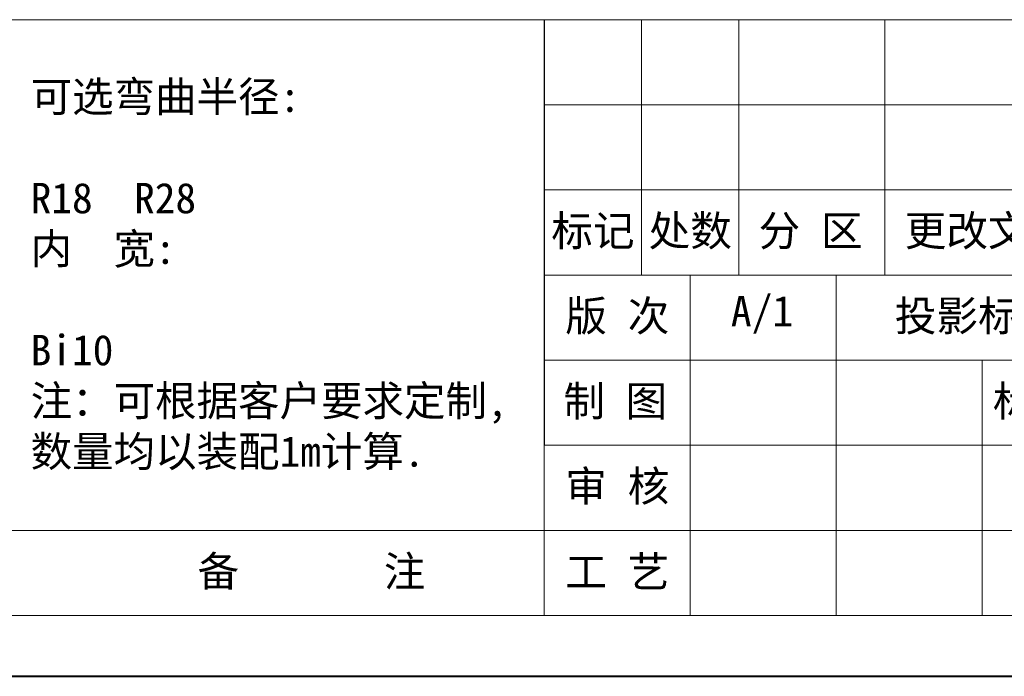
# Model space of a CAD drawing. Header units: millimetres. Extents: x 2698 to 3057, y -367 to -114.
# Tile 15 of 63: x 2862 to 2931, y -367 to -321. Entities that reach past the tile are written whole.
import ezdxf

# ---------------------------------------------------------------- set-up
doc = ezdxf.new("R2010")
doc.units = ezdxf.units.MM
doc.layers.add('标注线', color=7, linetype='Continuous', lineweight=15)
doc.styles.add('样式 6', font='仿宋_GB2312.ttf')

msp = doc.modelspace()

# ---------------------------------------------------------------- linework, layer by layer
at = {"color": 7, "lineweight": 13}
for p, q in [((2861.071, -321.44), (3052.093, -321.44)), ((2898.604, -363.223), (2898.604, -321.44)), ((2719.533, -363.223), (2898.604, -363.223)), ((2898.604, -363.223), (3052.093, -363.223))]:
    msp.add_line(p, q, dxfattribs=at)
at = {"color": 7}
msp.add_line((2898.604, -321.44), (2898.604, -351.285), dxfattribs=at)
at = {"color": 7, "lineweight": 15}
for p, q in [((2905.425, -321.44), (2905.425, -339.347)), ((2912.247, -321.44), (2912.247, -339.347)), ((2922.48, -321.44), (2922.48, -339.347)), ((2898.604, -327.409), (2959.999, -327.409)), ((2898.604, -333.378), (2959.999, -333.378)), ((2898.604, -339.347), (2959.999, -339.347)), ((2908.836, -339.347), (2908.836, -363.223)), ((2919.069, -339.347), (2919.069, -363.223)), ((2898.604, -345.316), (3000.077, -345.316)), ((2929.301, -345.316), (2929.301, -363.223)), ((2898.604, -351.285), (2959.999, -351.285)), ((2719.533, -357.254), (2898.604, -357.254)), ((2898.604, -357.254), (2959.999, -357.254))]:
    msp.add_line(p, q, dxfattribs=at)
at = {"color": 7, "lineweight": 40}
msp.add_line((2698.215, -367.487), (3056.356, -367.487), dxfattribs=at)

# ---------------------------------------------------------------- texts
at = {"layer": '标注线', "color": 7, "lineweight": 18, "style": '样式 6'}
for s, insert, char_height, width, attachment_point in [('{\\H1.389x;可选弯曲半径:\\P\\PR18  R28  \\P内  宽:\\P\\PBi10\\P注：可根据客户要求定制,\\P数量均以装配1m计算.}', (2862.596, -339.404), 1.53489, 46.1177, 4), ('标记', (2902.014, -336.363), 2.1408, 6.82175, 5), ('处数', (2908.836, -336.363), 2.1408, 6.82175, 5), ('更改文件号', (2931.166, -336.363), 2.1408, 17.65405, 5), ('分 区', (2917.272, -336.363), 2.1408, 9.97786, 5), ('版 次', (2903.72, -342.332), 2.1408, 10.23263, 5), ('A/1', (2913.864, -342.138), 2.1408, 6.82175, 5), ('投影标识', (2929.013, -342.332), 2.1408, 12.51163, 5), ('{\\H0.9943x;制 图}', (2903.58, -348.301), 2.14081, 9.95272, 5), ('标准化', (2934.428, -348.301), 2.1408, 13.83746, 5), ('审 核', (2903.72, -354.27), 2.1408, 10.23263, 5), ('{\\H1.389x;备       注}', (2882.279, -360.239), 1.53489, 22.4262, 5), ('{\\H1.389x;备       注}', (2882.279, -360.239), 1.53489, 22.4262, 5), ('工 艺', (2903.72, -360.239), 2.1408, 10.23263, 5)]:
    msp.add_mtext(s, dxfattribs=dict(at, insert=insert, char_height=char_height, width=width, attachment_point=attachment_point))

doc.saveas('drawing.dxf')
